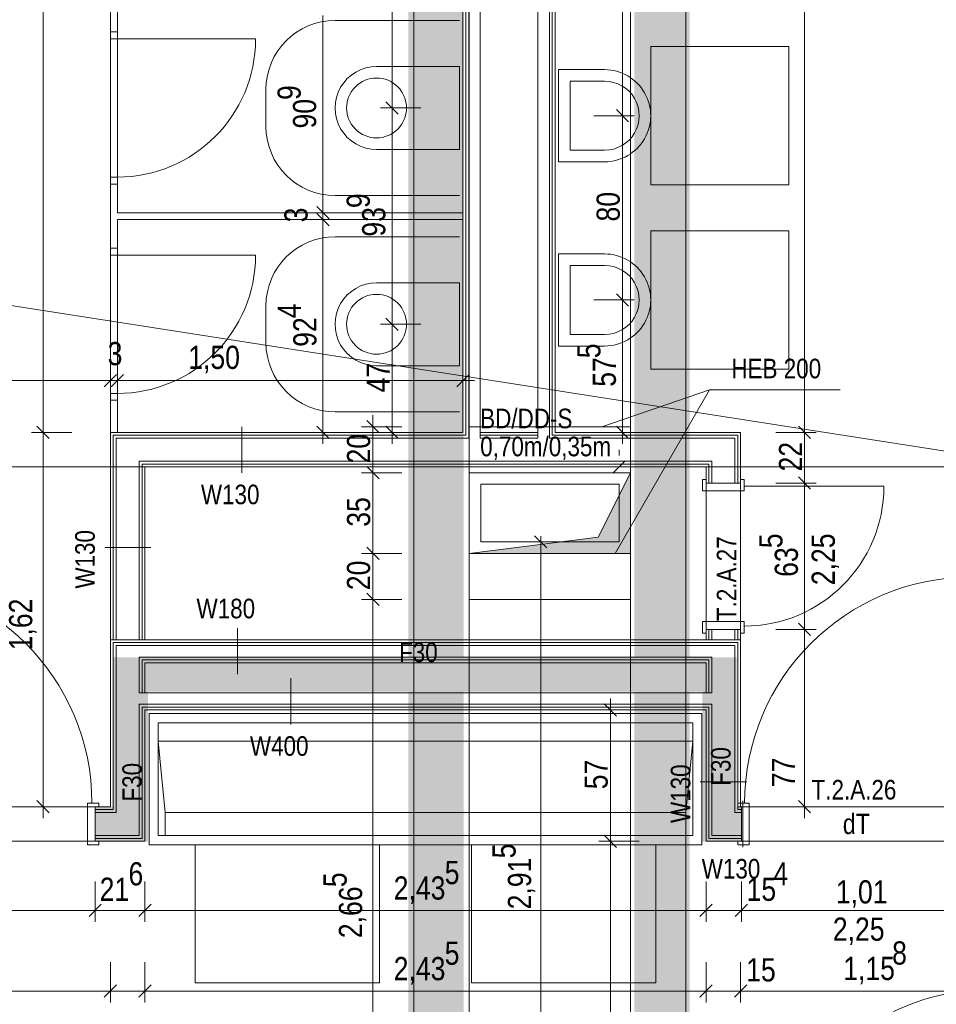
# Model space of a CAD drawing. Extents: x -620 to 300, y 62 to 1112.
# Tile 68 of 88: x -376 to -296, y 632 to 717. Entities that reach past the tile are written whole.
import ezdxf
from ezdxf.lldxf.tags import DXFTag

# ---------------------------------------------------------------- set-up
doc = ezdxf.new("R2010")
doc.units = 0
doc.layers.get('0').update_dxf_attribs({"lineweight": 13})
for name, color, linetype, lineweight, true_color in [('00 -Bauelemente -Dämmung innen', 7, 'Continuous', 9, 0xff7fe6), ('00 -Bauelemente -Gipskarton', 7, 'Continuous', 9, 0xff7fe6), ('30 -34 Innenwände- 2 nichttragend', 7, 'Continuous', 18, 0xff7fe6), ('30 -34 Innenwände- 4 Türen_Fenster', 7, 'Continuous', 15, 0x9955ff), ('30 -35 Decken- 11 Durchbruch', 5, 'Continuous', 15, 0x0000ff), ('40 -41 Abwasser_Wasser_Gas- 1 Abwasser + sanitäre Anlagen', 7, 'Continuous', 9, 0xff6633), ('60 -61 Ausstattung -1 Möbel -verdeckt', 9, 'fein_strichliert-A06G9RP58I', 13, 0x808080), ('70 -72 Beschriftung- 1 Beschriftung allgemein', 7, 'Continuous', 9, 0xff6633), ('70 -75 Raumstempel-2 Verweislinie', 1, 'Continuous', 9, 0xff0000), ('70 -76 Bemaßung- 2 Allgemein', 9, 'Continuous', 5, 0x808080), ('iwb_Schraffur_F30_feuerhemmend', 7, 'Continuous', 13, 0xff6600), ('iwb_Schraffur_Unterzug', 7, 'Continuous', 5, 0xffffcc)]:
    doc.layers.add(name, color=color, linetype=linetype, lineweight=lineweight, true_color=true_color)
for name, color, linetype, lineweight in [('30 -35 Decken- 1 Konstruktion-Träger- Stahl Hohlprofil', 7, 'grob-A06G9RP38I', 9), ('70 -75 Raumstempel- 3 Wandstempel', 7, 'Continuous', 50), ('Keine', 7, 'Continuous', 9)]:
    doc.layers.add(name, color=color, linetype=linetype, lineweight=lineweight)
doc.styles.get("Standard").update_dxf_attribs({"font": 'ARIALN.TTF'})
tags = doc.linetypes.add('fein_strichliert-A06G9RP58I', pattern=[4, 1, -2, 1]).pattern_tags.tags
tags[8:9] = [DXFTag(74, 4), DXFTag(75, 0), DXFTag(340, '0'), DXFTag(46, 0.0), DXFTag(50, 0.0), DXFTag(44, 0.0), DXFTag(45, 0.0)]
tags[6:7] = [DXFTag(74, 4), DXFTag(75, 0), DXFTag(340, '0'), DXFTag(46, 0.0), DXFTag(50, 0.0), DXFTag(44, 0.0), DXFTag(45, 0.0)]
tags[4:5] = [DXFTag(74, 4), DXFTag(75, 0), DXFTag(340, '0'), DXFTag(46, 0.0), DXFTag(50, 0.0), DXFTag(44, 0.0), DXFTag(45, 0.0)]
tags = doc.linetypes.add('grob-A06G9RP38I', pattern=[14, 3, -8, 3]).pattern_tags.tags
tags[8:9] = [DXFTag(74, 4), DXFTag(75, 0), DXFTag(340, '0'), DXFTag(46, 0.0), DXFTag(50, 0.0), DXFTag(44, 0.0), DXFTag(45, 0.0)]
tags[6:7] = [DXFTag(74, 4), DXFTag(75, 0), DXFTag(340, '0'), DXFTag(46, 0.0), DXFTag(50, 0.0), DXFTag(44, 0.0), DXFTag(45, 0.0)]
tags[4:5] = [DXFTag(74, 4), DXFTag(75, 0), DXFTag(340, '0'), DXFTag(46, 0.0), DXFTag(50, 0.0), DXFTag(44, 0.0), DXFTag(45, 0.0)]

# ---------------------------------------------------------------- blocks, each defined once
blk = doc.blocks.new('Referenz-A06G9RP68I')
at = {"layer": '00 -Bauelemente -Dämmung innen', "color": 0, "linetype": 'Continuous', "lineweight": -2, "ltscale": 0.13}
for p, q in [((-336.897, 775.834), (-336.897, 680.934)), ((-335.897, 775.334), (-335.897, 681.434)), ((-330.897, 681.434), (-330.897, 771.334)), ((-329.897, 680.934), (-329.897, 770.334)), ((-335.897, 681.434), (-335.897, 680.934)), ((-330.897, 680.934), (-330.897, 681.434)), ((-367.497, 680.934), (-336.897, 680.934)), ((-367.497, 680.934), (-367.497, 663.434)), ((-335.897, 680.934), (-330.897, 680.934)), ((-329.897, 680.934), (-313.797, 680.934)), ((-313.797, 680.934), (-313.797, 677.034)), ((-365.497, 678.934), (-315.797, 678.934)), ((-365.497, 678.934), (-365.497, 663.434)), ((-315.797, 678.934), (-315.797, 677.034)), ((-315.797, 664.334), (-315.797, 663.434)), ((-313.797, 664.334), (-313.797, 663.434)), ((-367.497, 662.934), (-367.497, 648.434)), ((-367.497, 662.934), (-313.797, 662.934)), ((-313.797, 662.934), (-313.797, 648.434)), ((-365.497, 661.934), (-315.797, 661.934)), ((-365.497, 661.934), (-365.497, 658.834)), ((-315.797, 661.934), (-315.797, 658.834)), ((-365.497, 658.834), (-364.997, 658.834)), ((-364.997, 658.834), (-316.297, 658.834)), ((-316.297, 658.834), (-315.797, 658.834)), ((-365.497, 657.834), (-365.497, 646.434)), ((-365.497, 657.834), (-365.247, 657.834)), ((-365.247, 657.834), (-316.047, 657.834)), ((-316.047, 657.834), (-315.797, 657.834)), ((-315.797, 657.834), (-315.797, 646.434)), ((-369.322, 648.434), (-367.497, 648.434)), ((-313.797, 648.434), (-313.222, 648.434)), ((-369.322, 646.434), (-365.497, 646.434)), ((-315.797, 646.434), (-313.222, 646.434))]:
    blk.add_line(p, q, dxfattribs=at)
at = {"layer": '00 -Bauelemente -Gipskarton', "color": 0, "linetype": 'Continuous', "lineweight": -2, "ltscale": 0.13}
for p, q in [((-337.147, 775.584), (-337.147, 681.184)), ((-336.897, 775.834), (-336.897, 680.934)), ((-337.397, 775.334), (-337.397, 681.434)), ((-329.897, 680.934), (-329.897, 770.334)), ((-329.647, 681.184), (-329.647, 770.084)), ((-329.397, 681.434), (-329.397, 769.834)), ((-367.997, 681.434), (-367.997, 663.434)), ((-367.997, 681.434), (-337.397, 681.434)), ((-335.897, 681.434), (-330.897, 681.434)), ((-329.397, 681.434), (-313.297, 681.434)), ((-313.297, 681.434), (-313.297, 677.034)), ((-367.747, 681.184), (-367.747, 663.434)), ((-367.747, 681.184), (-337.147, 681.184)), ((-367.497, 680.934), (-367.497, 663.434)), ((-367.497, 680.934), (-336.897, 680.934)), ((-335.897, 681.184), (-330.897, 681.184)), ((-335.897, 680.934), (-330.897, 680.934)), ((-329.897, 680.934), (-313.797, 680.934)), ((-329.647, 681.184), (-313.547, 681.184)), ((-313.797, 680.934), (-313.797, 677.034)), ((-313.547, 681.184), (-313.547, 677.034)), ((-365.497, 678.934), (-315.797, 678.934)), ((-365.497, 678.934), (-365.497, 663.434)), ((-315.797, 678.934), (-315.797, 677.034)), ((-365.247, 678.684), (-365.247, 663.434)), ((-365.247, 678.684), (-316.047, 678.684)), ((-364.997, 678.434), (-364.997, 663.434)), ((-364.997, 678.434), (-316.297, 678.434)), ((-316.297, 678.434), (-316.297, 677.034)), ((-316.047, 678.684), (-316.047, 677.034)), ((-316.297, 664.334), (-316.297, 663.434)), ((-316.047, 664.334), (-316.047, 663.434)), ((-315.797, 664.334), (-315.797, 663.434)), ((-313.797, 664.334), (-313.797, 663.434)), ((-313.547, 664.334), (-313.547, 663.434)), ((-313.297, 664.334), (-313.297, 663.434)), ((-367.997, 663.434), (-367.997, 648.934)), ((-367.997, 663.434), (-313.297, 663.434)), ((-313.297, 663.434), (-313.297, 648.934)), ((-367.747, 663.184), (-367.747, 648.684)), ((-367.747, 663.184), (-313.547, 663.184)), ((-367.497, 662.934), (-313.797, 662.934)), ((-367.497, 662.934), (-367.497, 648.434)), ((-313.797, 662.934), (-313.797, 648.434)), ((-313.547, 663.184), (-313.547, 648.684)), ((-365.497, 661.934), (-365.497, 658.834)), ((-365.497, 661.934), (-315.797, 661.934)), ((-315.797, 661.934), (-315.797, 658.834)), ((-365.247, 661.684), (-316.047, 661.684)), ((-365.247, 661.684), (-365.247, 658.834)), ((-364.997, 661.434), (-316.297, 661.434)), ((-364.997, 661.434), (-364.997, 658.834)), ((-316.297, 661.434), (-316.297, 658.834)), ((-316.047, 661.684), (-316.047, 658.834)), ((-365.497, 657.834), (-365.497, 646.434)), ((-365.247, 657.834), (-316.047, 657.834)), ((-365.247, 657.584), (-365.247, 646.184)), ((-365.247, 657.584), (-364.997, 657.584)), ((-364.997, 657.584), (-316.297, 657.584)), ((-316.297, 657.584), (-316.047, 657.584)), ((-316.047, 657.584), (-316.047, 646.184)), ((-315.797, 657.834), (-315.797, 646.434)), ((-364.997, 657.334), (-316.297, 657.334)), ((-364.997, 657.334), (-364.997, 645.934)), ((-316.297, 657.334), (-316.297, 645.934)), ((-369.322, 648.934), (-367.997, 648.934)), ((-313.297, 648.934), (-313.222, 648.934)), ((-369.322, 648.684), (-367.747, 648.684)), ((-369.322, 648.434), (-367.497, 648.434)), ((-313.797, 648.434), (-313.222, 648.434)), ((-313.547, 648.684), (-313.222, 648.684)), ((-369.322, 646.434), (-365.497, 646.434)), ((-315.797, 646.434), (-313.222, 646.434)), ((-369.322, 646.184), (-365.247, 646.184)), ((-369.322, 645.934), (-364.997, 645.934)), ((-316.297, 645.934), (-313.222, 645.934)), ((-316.047, 646.184), (-313.222, 646.184))]:
    blk.add_line(p, q, dxfattribs=at)
at = {"layer": '30 -34 Innenwände- 2 nichttragend', "color": 0, "linetype": 'Continuous', "lineweight": -2, "ltscale": 0.13}
for p, q in [((-337.397, 775.334), (-337.397, 681.434)), ((-335.897, 775.334), (-335.897, 681.434)), ((-330.897, 681.434), (-330.897, 771.334)), ((-329.397, 681.434), (-329.397, 769.834)), ((-367.997, 721.784), (-367.997, 716.204)), ((-367.397, 718.694), (-367.397, 716.204)), ((-367.997, 716.204), (-367.397, 716.204)), ((-367.997, 703.004), (-367.997, 697.424)), ((-367.997, 703.004), (-367.397, 703.004)), ((-367.397, 703.004), (-367.397, 700.514)), ((-367.397, 700.514), (-337.397, 700.514)), ((-367.397, 699.914), (-337.397, 699.914)), ((-367.397, 699.914), (-367.397, 697.424)), ((-367.997, 697.424), (-367.397, 697.424)), ((-367.997, 684.224), (-367.997, 681.434)), ((-367.997, 684.224), (-367.397, 684.224)), ((-367.397, 684.224), (-367.397, 681.434)), ((-367.997, 681.434), (-367.997, 663.434)), ((-367.997, 681.434), (-337.397, 681.434)), ((-335.897, 681.434), (-330.897, 681.434)), ((-329.097, 681.434), (-313.297, 681.434)), ((-313.297, 681.434), (-313.297, 677.034)), ((-364.997, 678.434), (-364.997, 663.434)), ((-364.997, 678.434), (-316.297, 678.434)), ((-316.297, 678.434), (-316.297, 677.034)), ((-316.297, 677.034), (-316.297, 677.354)), ((-313.297, 677.034), (-313.297, 677.354)), ((-316.297, 664.334), (-316.297, 663.434)), ((-316.297, 664.334), (-316.297, 664.014)), ((-313.297, 664.334), (-313.297, 664.014)), ((-313.297, 664.334), (-313.297, 663.434)), ((-367.997, 663.434), (-313.297, 663.434)), ((-367.997, 663.434), (-367.997, 648.934)), ((-313.297, 663.434), (-313.297, 648.934)), ((-364.997, 661.434), (-364.997, 658.834)), ((-364.997, 661.434), (-316.297, 661.434)), ((-316.297, 661.434), (-316.297, 658.834)), ((-364.997, 658.834), (-316.297, 658.834)), ((-364.997, 657.334), (-316.297, 657.334)), ((-364.997, 657.334), (-364.997, 645.934)), ((-316.297, 657.334), (-316.297, 645.934)), ((-369.322, 648.934), (-367.997, 648.934)), ((-369.322, 648.934), (-369.002, 648.934)), ((-313.222, 648.934), (-313.542, 648.934)), ((-313.297, 648.934), (-313.222, 648.934)), ((-369.322, 645.934), (-364.997, 645.934)), ((-369.322, 645.934), (-369.002, 645.934)), ((-316.297, 645.934), (-313.222, 645.934)), ((-313.222, 645.934), (-313.542, 645.934))]:
    blk.add_line(p, q, dxfattribs=at)
at = {"layer": '30 -34 Innenwände- 4 Türen_Fenster', "color": 0, "lineweight": -2}
for p, q in [((-367.997, 715.604), (-367.997, 716.204)), ((-367.997, 716.204), (-367.397, 716.204)), ((-367.397, 715.604), (-367.997, 715.604)), ((-367.397, 716.204), (-367.397, 715.604)), ((-367.997, 703.604), (-367.397, 703.604)), ((-367.997, 703.004), (-367.997, 703.604)), ((-367.397, 703.604), (-367.397, 703.004)), ((-367.397, 703.004), (-367.997, 703.004)), ((-367.997, 696.824), (-367.997, 697.424)), ((-367.997, 697.424), (-367.397, 697.424)), ((-367.397, 696.824), (-367.997, 696.824)), ((-367.397, 697.424), (-367.397, 696.824)), ((-367.997, 684.224), (-367.997, 684.824)), ((-367.997, 684.824), (-367.397, 684.824)), ((-367.397, 684.824), (-367.397, 684.224)), ((-367.397, 684.224), (-367.997, 684.224))]:
    blk.add_line(p, q, dxfattribs=at)
at = {"layer": '30 -34 Innenwände- 4 Türen_Fenster', "color": 0, "linetype": 'Continuous', "lineweight": -2, "ltscale": 0.13}
for p, q in [((-367.997, 715.604), (-367.397, 715.604)), ((-367.997, 703.604), (-367.997, 715.604)), ((-367.397, 715.604), (-367.397, 703.604)), ((-367.397, 703.604), (-367.997, 703.604)), ((-367.997, 696.824), (-367.997, 684.824)), ((-367.997, 696.824), (-367.397, 696.824)), ((-367.397, 696.824), (-367.397, 684.824)), ((-367.397, 684.824), (-367.997, 684.824)), ((-316.597, 677.354), (-316.597, 676.354)), ((-316.297, 677.354), (-316.597, 677.354)), ((-316.297, 677.034), (-316.297, 677.354)), ((-313.297, 677.354), (-313.297, 677.034)), ((-312.997, 677.354), (-313.297, 677.354)), ((-312.997, 676.754), (-312.997, 677.354)), ((-316.597, 676.354), (-312.997, 676.354)), ((-313.297, 677.034), (-316.297, 677.034)), ((-312.997, 676.354), (-312.997, 676.754)), ((-316.597, 665.014), (-312.997, 665.014)), ((-316.597, 664.014), (-316.597, 665.014)), ((-316.297, 664.334), (-316.297, 664.014)), ((-313.297, 664.334), (-316.297, 664.334)), ((-313.297, 664.014), (-313.297, 664.334)), ((-312.997, 665.014), (-312.997, 664.614)), ((-312.997, 664.614), (-312.997, 664.014)), ((-316.297, 664.014), (-316.597, 664.014)), ((-312.997, 664.014), (-313.297, 664.014)), ((-370.002, 645.634), (-370.002, 649.234)), ((-370.002, 649.234), (-369.602, 649.234)), ((-369.602, 649.234), (-369.002, 649.234)), ((-369.002, 648.934), (-369.322, 648.934)), ((-369.322, 648.934), (-369.322, 645.934)), ((-369.002, 649.234), (-369.002, 648.934)), ((-313.542, 649.234), (-313.542, 648.934)), ((-312.942, 649.234), (-313.542, 649.234)), ((-313.542, 648.934), (-313.222, 648.934)), ((-313.222, 648.934), (-313.222, 645.934)), ((-312.542, 649.234), (-312.942, 649.234)), ((-312.542, 645.634), (-312.542, 649.234)), ((-369.002, 645.634), (-370.002, 645.634)), ((-369.322, 645.934), (-369.002, 645.934)), ((-369.002, 645.934), (-369.002, 645.634)), ((-313.222, 645.934), (-313.542, 645.934)), ((-313.542, 645.934), (-313.542, 645.634)), ((-313.542, 645.634), (-312.542, 645.634))]:
    blk.add_line(p, q, dxfattribs=at)
at = {"layer": '30 -34 Innenwände- 4 Türen_Fenster', "color": 0, "linetype": 'grob-A06G9RP38I', "lineweight": -2, "ltscale": 0.13}
for p, q in [((-367.397, 715.604), (-355.397, 715.604)), ((-367.397, 696.824), (-355.397, 696.824)), ((-316.297, 677.034), (-316.297, 664.334)), ((-313.297, 677.034), (-313.297, 664.334)), ((-312.997, 676.754), (-300.857, 676.754)), ((-389.522, 648.934), (-369.322, 648.934)), ((-313.222, 648.934), (-293.022, 648.934)), ((-389.522, 645.934), (-369.322, 645.934)), ((-313.222, 645.934), (-293.022, 645.934))]:
    blk.add_line(p, q, dxfattribs=at)
for centre, major_axis in [((-367.397, 715.604), (0, -12)), ((-367.397, 696.824), (0, -12)), ((-312.997, 676.754), (0, -12.14)), ((-389.242, 649.234), (19.64, 0)), ((-293.302, 649.234), (0, 19.64)), ((-291.947, 615.034), (0, 18))]:
    blk.add_ellipse(centre, major_axis=major_axis, ratio=1, start_param=0, end_param=1.570796, dxfattribs=at)
at = {"layer": '30 -35 Decken- 1 Konstruktion-Träger- Stahl Hohlprofil', "color": 0, "linetype": 'grob-A06G9RP38I', "lineweight": -2, "ltscale": 0.13}
for p, q in [((-341.647, 612.791), (-341.647, 771.691)), ((-336.847, 771.691), (-336.847, 612.791)), ((-322.847, 612.976), (-322.847, 771.876)), ((-318.047, 771.876), (-318.047, 612.976)), ((-336.847, 681.934), (-322.847, 681.934)), ((-336.847, 677.934), (-336.847, 681.934)), ((-322.847, 681.934), (-322.847, 677.934)), ((-322.847, 677.934), (-336.847, 677.934)), ((-336.847, 670.934), (-322.847, 670.934)), ((-336.847, 666.934), (-336.847, 670.934)), ((-322.847, 670.934), (-322.847, 666.934)), ((-322.847, 666.934), (-336.847, 666.934))]:
    blk.add_line(p, q, dxfattribs=at)
at = {"layer": '30 -35 Decken- 11 Durchbruch', "color": 0, "linetype": 'Continuous', "lineweight": -2, "ltscale": 0.13}
for p, q in [((-336.847, 670.934), (-336.847, 677.934)), ((-336.847, 677.934), (-322.847, 677.934)), ((-322.847, 677.934), (-325.647, 672.334)), ((-322.847, 677.934), (-325.647, 672.334)), ((-322.847, 670.934), (-322.847, 677.934)), ((-325.647, 672.334), (-336.847, 670.934)), ((-325.647, 672.334), (-336.847, 670.934)), ((-336.847, 670.934), (-322.847, 670.934))]:
    blk.add_line(p, q, dxfattribs=at)
at = {"layer": '30 -35 Decken- 11 Durchbruch', "color": 0, "linetype": 'grob-A06G9RP38I', "lineweight": -2, "ltscale": 0.13}
for p, q in [((-335.847, 676.934), (-323.847, 676.934)), ((-335.847, 671.934), (-335.847, 676.934)), ((-323.847, 676.934), (-323.847, 671.934)), ((-323.847, 671.934), (-335.847, 671.934))]:
    blk.add_line(p, q, dxfattribs=at)
at = {"layer": '30 -35 Decken- 11 Durchbruch', "color": 0, "lineweight": -2}
for points in [[(-322.847, 670.934), (-325.647, 672.334), (-322.847, 677.934)], [(-325.647, 670.934), (-336.847, 670.934), (-325.647, 672.334)], [(-325.647, 670.934), (-325.647, 672.334), (-322.847, 670.934)]]:
    blk.add_solid(points, dxfattribs=at)
at = {"layer": '40 -41 Abwasser_Wasser_Gas- 1 Abwasser + sanitäre Anlagen', "color": 0, "linetype": 'Continuous', "lineweight": -2, "ltscale": 0.13}
for p, q in [((-344.897, 713.204), (-337.697, 713.204)), ((-337.697, 713.204), (-337.697, 706.004)), ((-345.652, 712.092), (-345.404, 712.154)), ((-345.404, 712.154), (-345.152, 712.192)), ((-345.152, 712.192), (-344.897, 712.204)), ((-344.897, 712.204), (-344.642, 712.192)), ((-344.642, 712.192), (-344.39, 712.154)), ((-344.39, 712.154), (-344.142, 712.092)), ((-325.097, 712.934), (-329.097, 712.934)), ((-329.097, 712.934), (-329.097, 704.934)), ((-346.907, 711.254), (-346.736, 711.443)), ((-346.736, 711.443), (-346.546, 711.614)), ((-346.546, 711.614), (-346.342, 711.766)), ((-346.342, 711.766), (-346.123, 711.897)), ((-346.123, 711.897), (-345.892, 712.006)), ((-345.892, 712.006), (-345.652, 712.092)), ((-344.142, 712.092), (-343.902, 712.006)), ((-343.902, 712.006), (-343.671, 711.897)), ((-343.671, 711.897), (-343.453, 711.766)), ((-343.453, 711.766), (-343.248, 711.614)), ((-343.248, 711.614), (-343.059, 711.443)), ((-343.059, 711.443), (-342.887, 711.254)), ((-325.097, 711.934), (-328.097, 711.934)), ((-328.097, 711.934), (-328.097, 705.934)), ((-347.385, 710.359), (-347.299, 710.599)), ((-347.299, 710.599), (-347.19, 710.83)), ((-347.19, 710.83), (-347.059, 711.049)), ((-347.059, 711.049), (-346.907, 711.254)), ((-342.887, 711.254), (-342.735, 711.049)), ((-342.735, 711.049), (-342.604, 710.83)), ((-342.604, 710.83), (-342.495, 710.599)), ((-342.495, 710.599), (-342.409, 710.359)), ((-347.497, 709.604), (-347.485, 709.859)), ((-347.485, 709.35), (-347.497, 709.604)), ((-347.485, 709.859), (-347.447, 710.112)), ((-347.447, 710.112), (-347.385, 710.359)), ((-342.409, 710.359), (-342.347, 710.112)), ((-342.347, 710.112), (-342.31, 709.859)), ((-342.31, 709.859), (-342.297, 709.604)), ((-342.297, 709.604), (-342.31, 709.35)), ((-347.447, 709.097), (-347.485, 709.35)), ((-347.385, 708.85), (-347.447, 709.097)), ((-347.299, 708.609), (-347.385, 708.85)), ((-342.409, 708.85), (-342.495, 708.609)), ((-342.347, 709.097), (-342.409, 708.85)), ((-342.31, 709.35), (-342.347, 709.097)), ((-347.19, 708.379), (-347.299, 708.609)), ((-347.059, 708.16), (-347.19, 708.379)), ((-346.907, 707.955), (-347.059, 708.16)), ((-346.736, 707.766), (-346.907, 707.955)), ((-342.887, 707.955), (-343.059, 707.766)), ((-342.735, 708.16), (-342.887, 707.955)), ((-342.604, 708.379), (-342.735, 708.16)), ((-342.495, 708.609), (-342.604, 708.379)), ((-346.546, 707.595), (-346.736, 707.766)), ((-346.342, 707.443), (-346.546, 707.595)), ((-346.123, 707.311), (-346.342, 707.443)), ((-345.892, 707.202), (-346.123, 707.311)), ((-345.652, 707.116), (-345.892, 707.202)), ((-345.404, 707.054), (-345.652, 707.116)), ((-345.152, 707.017), (-345.404, 707.054)), ((-344.897, 707.004), (-345.152, 707.017)), ((-344.642, 707.017), (-344.897, 707.004)), ((-344.39, 707.054), (-344.642, 707.017)), ((-344.142, 707.116), (-344.39, 707.054)), ((-343.902, 707.202), (-344.142, 707.116)), ((-343.671, 707.311), (-343.902, 707.202)), ((-343.453, 707.443), (-343.671, 707.311)), ((-343.248, 707.595), (-343.453, 707.443)), ((-343.059, 707.766), (-343.248, 707.595)), ((-337.697, 706.004), (-344.897, 706.004)), ((-328.097, 705.934), (-325.097, 705.934)), ((-329.097, 704.934), (-325.097, 704.934)), ((-325.097, 696.934), (-329.097, 696.934)), ((-329.097, 696.934), (-329.097, 688.934)), ((-325.097, 695.934), (-328.097, 695.934)), ((-328.097, 695.934), (-328.097, 689.934)), ((-337.697, 694.424), (-344.897, 694.424)), ((-337.697, 687.224), (-337.697, 694.424)), ((-345.652, 693.312), (-345.404, 693.374)), ((-345.404, 693.374), (-345.152, 693.412)), ((-345.152, 693.412), (-344.897, 693.424)), ((-344.897, 693.424), (-344.642, 693.412)), ((-344.642, 693.412), (-344.39, 693.374)), ((-344.39, 693.374), (-344.142, 693.312)), ((-347.059, 692.269), (-346.907, 692.474)), ((-346.907, 692.474), (-346.736, 692.663)), ((-346.736, 692.663), (-346.546, 692.834)), ((-346.546, 692.834), (-346.342, 692.986)), ((-346.342, 692.986), (-346.123, 693.117)), ((-346.123, 693.117), (-345.892, 693.226)), ((-345.892, 693.226), (-345.652, 693.312)), ((-344.142, 693.312), (-343.902, 693.226)), ((-343.902, 693.226), (-343.671, 693.117)), ((-343.671, 693.117), (-343.453, 692.986)), ((-343.453, 692.986), (-343.248, 692.834)), ((-343.248, 692.834), (-343.059, 692.663)), ((-343.059, 692.663), (-342.887, 692.474)), ((-342.887, 692.474), (-342.735, 692.269)), ((-347.385, 691.579), (-347.299, 691.819)), ((-347.299, 691.819), (-347.19, 692.05)), ((-347.19, 692.05), (-347.059, 692.269)), ((-342.735, 692.269), (-342.604, 692.05)), ((-342.604, 692.05), (-342.495, 691.819)), ((-342.495, 691.819), (-342.409, 691.579)), ((-347.497, 690.824), (-347.485, 691.079)), ((-347.485, 690.57), (-347.497, 690.824)), ((-347.485, 691.079), (-347.447, 691.332)), ((-347.447, 691.332), (-347.385, 691.579)), ((-342.409, 691.579), (-342.347, 691.332)), ((-342.347, 691.332), (-342.31, 691.079)), ((-342.31, 691.079), (-342.297, 690.824)), ((-342.297, 690.824), (-342.31, 690.57)), ((-347.447, 690.317), (-347.485, 690.57)), ((-347.385, 690.07), (-347.447, 690.317)), ((-347.299, 689.829), (-347.385, 690.07)), ((-342.409, 690.07), (-342.495, 689.829)), ((-342.347, 690.317), (-342.409, 690.07)), ((-342.31, 690.57), (-342.347, 690.317)), ((-328.097, 689.934), (-325.097, 689.934)), ((-347.19, 689.599), (-347.299, 689.829)), ((-347.059, 689.38), (-347.19, 689.599)), ((-346.907, 689.175), (-347.059, 689.38)), ((-346.736, 688.986), (-346.907, 689.175)), ((-342.887, 689.175), (-343.059, 688.986)), ((-342.735, 689.38), (-342.887, 689.175)), ((-342.604, 689.599), (-342.735, 689.38)), ((-342.495, 689.829), (-342.604, 689.599)), ((-346.546, 688.815), (-346.736, 688.986)), ((-346.342, 688.663), (-346.546, 688.815)), ((-346.123, 688.531), (-346.342, 688.663)), ((-345.892, 688.422), (-346.123, 688.531)), ((-345.652, 688.336), (-345.892, 688.422)), ((-345.404, 688.274), (-345.652, 688.336)), ((-345.152, 688.237), (-345.404, 688.274)), ((-344.897, 688.224), (-345.152, 688.237)), ((-344.642, 688.237), (-344.897, 688.224)), ((-344.39, 688.274), (-344.642, 688.237)), ((-344.142, 688.336), (-344.39, 688.274)), ((-343.902, 688.422), (-344.142, 688.336)), ((-343.671, 688.531), (-343.902, 688.422)), ((-343.453, 688.663), (-343.671, 688.531)), ((-343.248, 688.815), (-343.453, 688.663)), ((-343.059, 688.986), (-343.248, 688.815)), ((-329.097, 688.934), (-325.097, 688.934)), ((-344.897, 687.224), (-337.697, 687.224)), ((-364.647, 645.634), (-364.647, 657.034)), ((-364.647, 657.034), (-316.647, 657.034)), ((-316.647, 657.034), (-316.647, 645.634)), ((-363.847, 646.434), (-363.847, 656.234)), ((-363.847, 656.234), (-317.447, 656.234)), ((-317.447, 656.234), (-317.447, 646.434)), ((-317.447, 654.634), (-363.847, 654.634)), ((-318.047, 648.434), (-363.247, 648.434)), ((-317.447, 646.434), (-363.847, 646.434)), ((-316.647, 645.634), (-364.647, 645.634))]:
    blk.add_line(p, q, dxfattribs=at)
for centre, major_axis in [((-344.897, 709.604), (0, 3.6)), ((-325.097, 708.934), (0, -4)), ((-325.097, 708.934), (0, -3)), ((-325.097, 692.934), (0, -4)), ((-325.097, 692.934), (0, -3)), ((-344.897, 690.824), (0, 3.6))]:
    blk.add_ellipse(centre, major_axis=major_axis, ratio=1, start_param=0, end_param=3.141593, dxfattribs=at)
at = {"layer": '60 -61 Ausstattung -1 Möbel -verdeckt', "color": 0, "linetype": 'fein_strichliert-A06G9RP58I', "lineweight": -2, "ltscale": 0.13}
for p, q in [((-337.697, 717.204), (-348.497, 717.204)), ((-321.097, 702.934), (-321.097, 714.934)), ((-321.097, 714.934), (-309.097, 714.934)), ((-309.097, 714.934), (-309.097, 702.934)), ((-354.497, 711.204), (-354.497, 708.004)), ((-309.097, 702.934), (-321.097, 702.934)), ((-348.497, 702.004), (-337.697, 702.004)), ((-321.097, 686.934), (-321.097, 698.934)), ((-321.097, 698.934), (-309.097, 698.934)), ((-309.097, 698.934), (-309.097, 686.934)), ((-348.497, 698.424), (-337.697, 698.424)), ((-354.497, 689.224), (-354.497, 692.424)), ((-309.097, 686.934), (-321.097, 686.934)), ((-337.697, 683.224), (-348.497, 683.224)), ((-360.647, 633.634), (-360.647, 645.634)), ((-360.647, 645.634), (-344.647, 645.634)), ((-344.647, 645.634), (-344.647, 633.634)), ((-336.647, 633.634), (-336.647, 645.634)), ((-336.647, 645.634), (-320.647, 645.634)), ((-320.647, 645.634), (-320.647, 633.634)), ((-344.647, 633.634), (-360.647, 633.634)), ((-320.647, 633.634), (-336.647, 633.634))]:
    blk.add_line(p, q, dxfattribs=at)
for centre, major_axis in [((-348.497, 711.204), (0, 6)), ((-348.497, 708.004), (-6, 0)), ((-348.497, 692.424), (0, 6)), ((-348.497, 689.224), (-6, 0))]:
    blk.add_ellipse(centre, major_axis=major_axis, ratio=1, start_param=0, end_param=1.570796, dxfattribs=at)
at = {"layer": '70 -72 Beschriftung- 1 Beschriftung allgemein', "color": 0, "linetype": 'Continuous', "lineweight": -2, "ltscale": 0.13}
for p, q in [((-315.996, 685.131), (-325.347, 681.934)), ((-315.996, 685.131), (-324.192, 670.934)), ((-315.996, 685.131), (-304.644, 685.131)), ((-363.847, 654.634), (-363.247, 648.434)), ((-317.447, 654.634), (-318.047, 648.434)), ((-363.247, 648.434), (-363.247, 646.434)), ((-318.047, 648.434), (-318.047, 646.434))]:
    blk.add_line(p, q, dxfattribs=at)
at = {"layer": '70 -75 Raumstempel- 3 Wandstempel', "color": 0, "linetype": 'Continuous', "lineweight": -2, "ltscale": 0.13}
for p, q in [((-356.582, 677.934), (-356.582, 681.934)), ((-368.497, 671.434), (-364.497, 671.434)), ((-356.963, 664.434), (-356.963, 660.434)), ((-352.326, 656.084), (-352.326, 660.084)), ((-316.797, 651.084), (-312.797, 651.084)), ((-313.107, 645.434), (-313.107, 649.434))]:
    blk.add_line(p, q, dxfattribs=at)
at = {"layer": '70 -75 Raumstempel-2 Verweislinie', "color": 0, "linetype": 'Continuous', "lineweight": -2, "ltscale": 0.13}
blk.add_line((-408.533, 697.413), (-250.464, 672.792), dxfattribs=at)
at = {"layer": '70 -76 Bemaßung- 2 Allgemein', "color": 0, "linetype": 'Continuous', "lineweight": -2, "ltscale": 0.13}
for p, q in [((-373.847, 774.274), (-373.847, 682.495)), ((-307.747, 682.495), (-307.747, 768.774)), ((-323.547, 709.995), (-323.547, 738.474)), ((-343.547, 710.665), (-343.547, 727.324)), ((-349.547, 717.634), (-349.547, 716.574)), ((-349.547, 701.575), (-349.547, 717.634)), ((-343.547, 708.604), (-343.547, 710.665)), ((-343.547, 710.604), (-343.547, 708.544)), ((-341.047, 709.604), (-344.547, 709.604)), ((-341.047, 709.604), (-344.547, 709.604)), ((-343.016, 709.074), (-344.078, 710.135)), ((-344.078, 710.135), (-343.016, 709.074)), ((-323.547, 707.934), (-323.547, 709.995)), ((-323.547, 709.934), (-323.547, 707.874)), ((-326.047, 708.934), (-322.547, 708.934)), ((-326.047, 708.934), (-322.547, 708.934)), ((-323.016, 708.404), (-324.078, 709.465)), ((-324.078, 709.465), (-323.016, 708.404)), ((-343.547, 691.885), (-343.547, 708.544)), ((-323.547, 693.995), (-323.547, 707.874)), ((-349.547, 701.575), (-349.547, 702.635)), ((-349.016, 699.984), (-350.078, 701.045)), ((-349.016, 699.984), (-350.078, 701.045)), ((-349.547, 699.514), (-349.547, 701.575)), ((-349.547, 699.514), (-349.547, 701.575)), ((-347.047, 700.514), (-350.547, 700.514)), ((-347.047, 700.514), (-350.547, 700.514)), ((-350.078, 700.445), (-349.016, 699.384)), ((-350.078, 700.445), (-349.016, 699.384)), ((-349.547, 700.914), (-349.547, 698.854)), ((-349.547, 700.914), (-349.547, 698.854)), ((-349.547, 699.914), (-349.547, 700.514)), ((-347.047, 699.914), (-350.547, 699.914)), ((-347.047, 699.914), (-350.547, 699.914)), ((-349.547, 698.854), (-349.547, 697.794)), ((-349.547, 682.495), (-349.547, 698.854)), ((-323.016, 692.404), (-324.078, 693.465)), ((-324.078, 693.465), (-323.016, 692.404)), ((-323.547, 691.934), (-323.547, 693.995)), ((-323.547, 693.934), (-323.547, 691.874)), ((-326.047, 692.934), (-322.547, 692.934)), ((-326.047, 692.934), (-322.547, 692.934)), ((-343.547, 689.824), (-343.547, 691.885)), ((-343.547, 691.824), (-343.547, 689.764)), ((-323.547, 682.495), (-323.547, 691.874)), ((-341.047, 690.824), (-344.547, 690.824)), ((-341.047, 690.824), (-344.547, 690.824)), ((-343.016, 690.294), (-344.078, 691.355)), ((-344.078, 691.355), (-343.016, 690.294)), ((-343.547, 682.495), (-343.547, 689.764)), ((-367.997, 683.434), (-367.997, 686.934)), ((-367.997, 683.434), (-367.997, 686.934)), ((-367.397, 683.434), (-367.397, 686.934)), ((-367.397, 683.434), (-367.397, 686.934)), ((-337.397, 683.434), (-337.397, 686.934)), ((-369.057, 685.934), (-390.087, 685.934)), ((-369.057, 685.934), (-370.118, 685.934)), ((-366.997, 685.934), (-369.057, 685.934)), ((-366.997, 685.934), (-369.057, 685.934)), ((-367.466, 686.465), (-368.528, 685.404)), ((-367.466, 686.465), (-368.528, 685.404)), ((-368.397, 685.934), (-366.337, 685.934)), ((-368.397, 685.934), (-366.337, 685.934)), ((-367.397, 685.934), (-367.997, 685.934)), ((-367.928, 685.404), (-366.866, 686.465)), ((-367.928, 685.404), (-366.866, 686.465)), ((-366.337, 685.934), (-365.276, 685.934)), ((-338.457, 685.934), (-366.337, 685.934)), ((-336.397, 685.934), (-338.457, 685.934)), ((-336.866, 686.465), (-337.928, 685.404)), ((-373.847, 680.434), (-373.847, 682.495)), ((-373.847, 682.434), (-373.847, 680.374)), ((-349.547, 680.434), (-349.547, 682.495)), ((-345.744, 682.465), (-344.683, 681.404)), ((-345.214, 682.934), (-345.214, 680.874)), ((-343.547, 680.434), (-343.547, 682.495)), ((-323.547, 680.434), (-323.547, 682.495)), ((-307.747, 680.434), (-307.747, 682.495)), ((-307.747, 682.434), (-307.747, 680.374)), ((-371.347, 681.434), (-374.847, 681.434)), ((-371.347, 681.434), (-374.847, 681.434)), ((-374.378, 681.965), (-373.316, 680.904)), ((-373.316, 680.904), (-374.378, 681.965)), ((-347.047, 681.434), (-350.547, 681.434)), ((-349.016, 680.904), (-350.078, 681.965)), ((-342.714, 681.934), (-346.214, 681.934)), ((-341.047, 681.434), (-344.547, 681.434)), ((-343.016, 680.904), (-344.078, 681.965)), ((-326.047, 681.434), (-322.547, 681.434)), ((-323.016, 680.904), (-324.078, 681.965)), ((-310.247, 681.434), (-306.747, 681.434)), ((-310.247, 681.434), (-306.747, 681.434)), ((-307.216, 680.904), (-308.278, 681.965)), ((-308.278, 681.965), (-307.216, 680.904)), ((-345.214, 678.995), (-345.214, 680.874)), ((-373.847, 680.374), (-373.847, 649.995)), ((-323.847, 679.934), (-323.847, 679.434)), ((-323.847, 679.934), (-323.847, 679.434)), ((-307.747, 678.095), (-307.747, 680.374)), ((-345.214, 676.934), (-345.214, 678.995)), ((-345.214, 678.934), (-345.214, 676.874)), ((-323.316, 678.965), (-324.378, 677.904)), ((-324.378, 677.904), (-323.316, 678.965)), ((-324.907, 678.434), (-440.087, 678.434)), ((-342.714, 677.934), (-346.214, 677.934)), ((-342.714, 677.934), (-346.214, 677.934)), ((-344.683, 677.404), (-345.744, 678.465)), ((-345.744, 678.465), (-344.683, 677.404)), ((-323.347, 678.434), (-324.907, 678.434)), ((-324.347, 678.434), (-322.787, 678.434)), ((16.793, 678.434), (-322.787, 678.434)), ((-307.747, 676.034), (-307.747, 678.095)), ((-307.747, 678.034), (-307.747, 675.974)), ((-307.216, 676.504), (-308.278, 677.565)), ((-308.278, 677.565), (-307.216, 676.504)), ((-345.214, 671.995), (-345.214, 676.874)), ((-310.247, 677.034), (-306.747, 677.034)), ((-310.247, 677.034), (-306.747, 677.034)), ((-307.747, 665.395), (-307.747, 675.974)), ((-345.214, 669.934), (-345.214, 671.995)), ((-331.176, 672.465), (-330.115, 671.404)), ((-330.646, 672.434), (-330.646, 670.874)), ((-344.683, 670.404), (-345.744, 671.465)), ((-345.744, 671.465), (-344.683, 670.404)), ((-345.214, 671.934), (-345.214, 669.874)), ((-328.646, 671.934), (-331.646, 671.934)), ((-342.714, 670.934), (-346.214, 670.934)), ((-342.714, 670.934), (-346.214, 670.934)), ((-330.646, 614.695), (-330.646, 670.874)), ((-345.214, 667.995), (-345.214, 669.874)), ((-345.214, 665.934), (-345.214, 667.995)), ((-345.214, 667.934), (-345.214, 665.874)), ((-342.714, 666.934), (-346.214, 666.934)), ((-342.714, 666.934), (-346.214, 666.934)), ((-344.683, 666.404), (-345.744, 667.465)), ((-345.744, 667.465), (-344.683, 666.404)), ((-345.214, 614.695), (-345.214, 665.874)), ((-307.747, 663.334), (-307.747, 665.395)), ((-307.747, 665.334), (-307.747, 663.274)), ((-310.247, 664.334), (-306.747, 664.334)), ((-310.247, 664.334), (-306.747, 664.334)), ((-307.216, 663.804), (-308.278, 664.865)), ((-308.278, 664.865), (-307.216, 663.804)), ((-307.747, 649.995), (-307.747, 663.274)), ((-324.597, 658.334), (-324.597, 656.274)), ((-325.128, 657.865), (-324.066, 656.804)), ((-322.097, 657.334), (-325.597, 657.334)), ((-324.597, 646.995), (-324.597, 656.274)), ((-373.847, 647.934), (-373.847, 649.995)), ((-307.747, 647.934), (-307.747, 649.995)), ((-371.347, 648.934), (-374.847, 648.934)), ((-373.316, 648.404), (-374.378, 649.465)), ((-310.247, 648.934), (-306.747, 648.934)), ((-307.216, 648.404), (-308.278, 649.465)), ((-324.066, 645.404), (-325.128, 646.465)), ((-325.128, 646.465), (-324.066, 645.404)), ((-324.597, 644.934), (-324.597, 646.995)), ((-324.597, 646.934), (-324.597, 644.874)), ((-322.097, 645.934), (-325.597, 645.934)), ((-322.097, 645.934), (-325.597, 645.934)), ((-324.597, 608.695), (-324.597, 644.874)), ((-369.322, 642.434), (-369.322, 638.934)), ((-369.322, 642.434), (-369.322, 638.934)), ((-364.997, 642.434), (-364.997, 638.934)), ((-364.997, 642.434), (-364.997, 638.934)), ((-316.297, 642.434), (-316.297, 638.934)), ((-316.297, 642.434), (-316.297, 638.934)), ((-313.222, 642.434), (-313.222, 638.934)), ((-313.222, 642.434), (-313.222, 638.934)), ((-368.791, 640.465), (-369.853, 639.404)), ((-369.853, 639.404), (-368.791, 640.465)), ((-364.466, 640.465), (-365.528, 639.404)), ((-365.528, 639.404), (-364.466, 640.465)), ((-315.766, 640.465), (-316.828, 639.404)), ((-315.766, 640.465), (-316.828, 639.404)), ((-313.753, 639.404), (-312.691, 640.465)), ((-313.753, 639.404), (-312.691, 640.465)), ((-370.382, 639.934), (-388.462, 639.934)), ((-368.322, 639.934), (-370.382, 639.934)), ((-370.322, 639.934), (-368.262, 639.934)), ((-366.057, 639.934), (-368.262, 639.934)), ((-363.997, 639.934), (-366.057, 639.934)), ((-365.997, 639.934), (-363.937, 639.934)), ((-317.357, 639.934), (-363.937, 639.934)), ((-317.357, 639.934), (-318.418, 639.934)), ((-315.297, 639.934), (-317.357, 639.934)), ((-315.297, 639.934), (-317.357, 639.934)), ((-313.222, 639.934), (-316.297, 639.934)), ((-314.222, 639.934), (-312.162, 639.934)), ((-314.222, 639.934), (-312.162, 639.934)), ((-312.162, 639.934), (-311.101, 639.934)), ((-294.082, 639.934), (-312.162, 639.934)), ((-367.997, 635.434), (-367.997, 631.934)), ((-367.997, 635.434), (-367.997, 631.934)), ((-364.997, 635.434), (-364.997, 631.934)), ((-364.997, 635.434), (-364.997, 631.934)), ((-316.297, 635.434), (-316.297, 631.934)), ((-316.297, 635.434), (-316.297, 631.934)), ((-313.297, 635.434), (-313.297, 631.934)), ((-313.297, 635.434), (-313.297, 631.934)), ((-369.057, 632.934), (-390.087, 632.934)), ((-369.057, 632.934), (-370.118, 632.934)), ((-366.997, 632.934), (-369.057, 632.934)), ((-366.997, 632.934), (-369.057, 632.934)), ((-367.466, 633.465), (-368.528, 632.404)), ((-367.466, 633.465), (-368.528, 632.404)), ((-364.997, 632.934), (-367.997, 632.934)), ((-365.997, 632.934), (-363.937, 632.934)), ((-365.997, 632.934), (-363.937, 632.934)), ((-365.528, 632.404), (-364.466, 633.465)), ((-365.528, 632.404), (-364.466, 633.465)), ((-363.937, 632.934), (-362.876, 632.934)), ((-317.357, 632.934), (-363.937, 632.934)), ((-317.357, 632.934), (-318.418, 632.934)), ((-315.297, 632.934), (-317.357, 632.934)), ((-315.297, 632.934), (-317.357, 632.934)), ((-315.766, 633.465), (-316.828, 632.404)), ((-315.766, 633.465), (-316.828, 632.404)), ((-313.297, 632.934), (-316.297, 632.934)), ((-314.297, 632.934), (-312.237, 632.934)), ((-314.297, 632.934), (-312.237, 632.934)), ((-313.828, 632.404), (-312.766, 633.465)), ((-313.828, 632.404), (-312.766, 633.465)), ((-312.237, 632.934), (-311.176, 632.934)), ((-291.207, 632.934), (-312.237, 632.934))]:
    blk.add_line(p, q, dxfattribs=at)
at = {"layer": '30 -35 Decken- 11 Durchbruch', "color": 0, "linetype": 'Continuous', "lineweight": -2, "ltscale": 0.13, "char_height": 1.7, "attachment_point": 1}
for s, insert in [('{\\fArial Narrow;BD/DD-S}', (-335.899, 683.498)), ('{\\fArial Narrow;0,70m/0,35m}', (-335.899, 681.063))]:
    blk.add_mtext(s, dxfattribs=dict(at, insert=insert))
at = {"layer": '70 -72 Beschriftung- 1 Beschriftung allgemein', "color": 0, "linetype": 'Continuous', "lineweight": -2, "ltscale": 0.13, "insert": (-314.095, 687.833), "char_height": 1.7, "attachment_point": 1}
blk.add_mtext('{\\fArial Narrow;HEB 200}', dxfattribs=at)
at = {"layer": '70 -75 Raumstempel- 3 Wandstempel', "color": 0, "linetype": 'ByBlock', "lineweight": -2, "ltscale": 0.13, "char_height": 1.7, "attachment_point": 1}
for s, insert in [('{\\fArial Narrow;W130}', (-360.144, 676.901)), ('{\\fArial Narrow;W180}', (-360.525, 666.995)), ('{\\fArial Narrow;F30}', (-342.944, 663.199)), ('{\\fArial Narrow;W400}', (-355.888, 655.055)), ('{\\fArial Narrow;W130}', (-316.669, 644.401))]:
    blk.add_mtext(s, dxfattribs=dict(at, insert=insert))
at = {"layer": '70 -75 Raumstempel- 3 Wandstempel', "color": 0, "linetype": 'ByBlock', "lineweight": -2, "ltscale": 0.13, "char_height": 1.7, "attachment_point": 1, "rotation": 90}
for s, insert in [('{\\fArial Narrow;W130}', (-371.058, 667.872)), ('{\\fArial Narrow;F30}', (-315.862, 650.756)), ('{\\fArial Narrow;W130}', (-319.358, 647.522)), ('{\\fArial Narrow;F30}', (-366.962, 649.383))]:
    blk.add_mtext(s, dxfattribs=dict(at, insert=insert))
at = {"layer": '70 -76 Bemaßung- 2 Allgemein', "color": 0, "linetype": 'Continuous', "lineweight": -2, "ltscale": 0.13, "char_height": 2.01377, "attachment_point": 1, "rotation": 90}
for s, insert in [('{\\fArial Narrow;9}', (-353.493, 710.298)), ('{\\fArial Narrow;90}', (-352.151, 707.825)), ('{\\fArial Narrow;9}', (-347.493, 700.908)), ('{\\fArial Narrow;80}', (-325.798, 699.752)), ('{\\fArial Narrow;3}', (-352.898, 699.674)), ('{\\fArial Narrow;93}', (-346.151, 698.435)), ('{\\fArial Narrow;4}', (-353.471, 691.34)), ('{\\fArial Narrow;92}', (-352.129, 688.867)), ('{\\fArial Narrow;5}', (-327.475, 687.874)), ('{\\fArial Narrow;57}', (-326.133, 685.401)), ('{\\fArial Narrow;47}', (-345.761, 684.913)), ('{\\fArial Narrow;20}', (-347.465, 678.738)), ('{\\fArial Narrow;22}', (-309.965, 678.044)), ('{\\fArial Narrow;35}', (-347.465, 673.246)), ('{\\fArial Narrow;2,25}', (-307.128, 668.169)), ('{\\fArial Narrow;5}', (-311.675, 671.38)), ('{\\fArial Narrow;63}', (-310.333, 668.895)), ('{\\fArial Narrow;20}', (-347.465, 667.738)), ('{\\fArial Narrow;1,62}', (-376.797, 662.515)), ('{\\fArial Narrow;57}', (-326.844, 650.452)), ('{\\fArial Narrow;77}', (-310.573, 650.629)), ('{\\fArial Narrow;5}', (-334.839, 644.451)), ('{\\fArial Narrow;2,91}', (-333.496, 640.024)), ('{\\fArial Narrow;5}', (-349.506, 641.951)), ('{\\fArial Narrow;2,66}', (-348.164, 637.524))]:
    blk.add_mtext(s, dxfattribs=dict(at, insert=insert))
at = {"layer": '70 -76 Bemaßung- 2 Allgemein', "color": 0, "linetype": 'Continuous', "lineweight": -2, "ltscale": 0.13, "char_height": 2.01377, "attachment_point": 1}
for s, insert in [('{\\fArial Narrow;3}', (-368.238, 689.285)), ('{\\fArial Narrow;1,50}', (-361.245, 688.96)), ('{\\fArial Narrow;6}', (-366.43, 644.119)), ('{\\fArial Narrow;5}', (-338.981, 644.227)), ('{\\fArial Narrow;4}', (-310.454, 644.119)), ('{\\fArial Narrow;2,43}', (-343.407, 642.885)), ('{\\fArial Narrow;21}', (-368.932, 642.777)), ('{\\fArial Narrow;15}', (-312.774, 642.777)), ('{\\fArial Narrow;1,01}', (-305.029, 642.55)), ('{\\fArial Narrow;2,25}', (-305.287, 639.316)), ('{\\fArial Narrow;5}', (-338.981, 637.227)), ('{\\fArial Narrow;8}', (-300.142, 637.245)), ('{\\fArial Narrow;2,43}', (-343.407, 635.885)), ('{\\fArial Narrow;15}', (-312.811, 635.777)), ('{\\fArial Narrow;1,15}', (-304.387, 635.903))]:
    blk.add_mtext(s, dxfattribs=dict(at, insert=insert))
at = {"layer": 'Keine', "color": 0, "linetype": 'ByBlock', "lineweight": -2, "ltscale": 0.13, "insert": (-315.363, 665.051), "char_height": 1.7, "attachment_point": 1, "rotation": 90}
blk.add_mtext('{\\fArial Narrow;T.2.A.27}', dxfattribs=at)
at = {"layer": 'Keine', "color": 0, "linetype": 'ByBlock', "lineweight": -2, "ltscale": 0.13, "attachment_point": 1}
for s, insert, char_height in [('{\\fArial Narrow;T.2.A.26}', (-307.133, 651.262), 1.7), ('{\\fArial Narrow;dT}', (-304.424, 648.328), 1.76205)]:
    blk.add_mtext(s, dxfattribs=dict(at, insert=insert, char_height=char_height))
blk = doc.blocks.new('Referenz-A06G9RP88I')
at = {"layer": 'iwb_Schraffur_F30_feuerhemmend', "linetype": 'Continuous', "ltscale": 0.13}
blk.add_hatch(color=256, dxfattribs=at).paths.add_polyline_path([(-369.351, 645.914), (-369.351, 648.914), (-367.726, 648.914), (-367.726, 661.914), (-313.626, 661.914), (-313.626, 648.914), (-313.251, 648.914), (-313.251, 645.914), (-316.626, 645.914), (-316.626, 658.914), (-364.726, 658.914), (-364.726, 645.914)])
at = {"layer": 'iwb_Schraffur_Unterzug', "linetype": 'Continuous', "ltscale": 0.13}
for points in [[(-342.126, 612.77), (-342.126, 771.77), (-337.326, 612.77), (-337.326, 771.77)], [(-322.526, 612.955), (-322.526, 771.955), (-317.726, 612.955), (-317.726, 771.955)]]:
    blk.add_solid(points, dxfattribs=at)

msp = doc.modelspace()

# ---------------------------------------------------------------- block references
at = {"color": 8, "lineweight": 13, "ltscale": 0.13, "true_color": 0x808080}
msp.add_blockref('Referenz-A06G9RP68I', (0, 0), dxfattribs=at)
at = {"color": 8, "lineweight": 25, "ltscale": 0.25, "true_color": 0x808080}
msp.add_blockref('Referenz-A06G9RP88I', (0, 0), dxfattribs=at)

doc.saveas('drawing.dxf')
